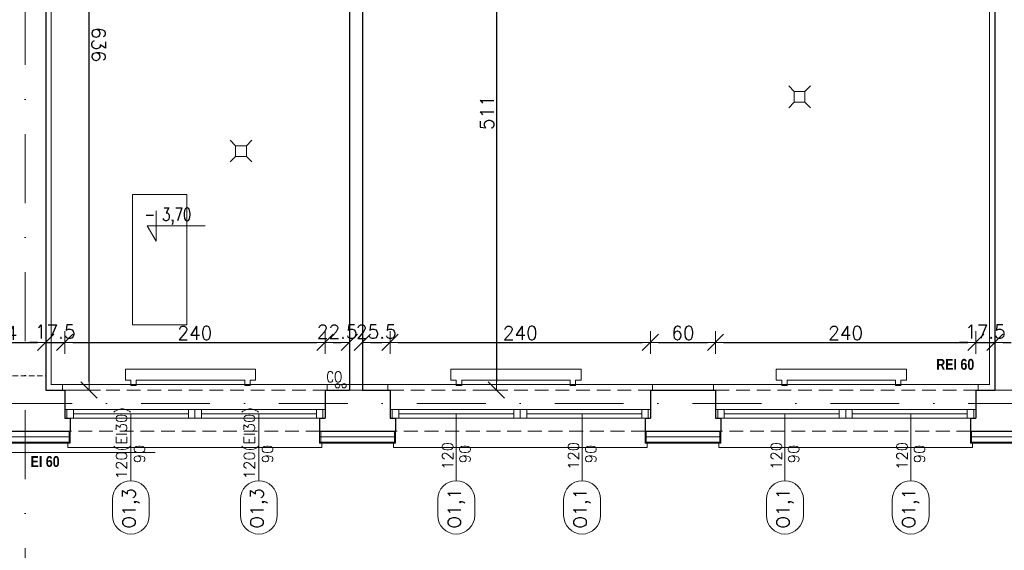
# Model space of a CAD drawing. Header units: millimetres. Extents: x 28291 to 177760, y -399809 to -170937.
# Tile 101 of 256: x 50180 to 51087, y -195735 to -195247. Entities that reach past the tile are written whole.
import ezdxf
from ezdxf.enums import TextEntityAlignment as Align

# ---------------------------------------------------------------- set-up
doc = ezdxf.new("R2010")
doc.units = ezdxf.units.MM
for name, pattern in [('2_3', [1, 0.5, -0.5]), ('CARKOVANA', [7.5, 5, -2.5]), ('DASHDOT', [25.4, 12.7, -6.35, 0, -6.35]), ('HIDDEN', [9.525, 6.35, -3.175])]:
    doc.linetypes.add(name, pattern=pattern)
doc.layers.get('0').update_dxf_attribs({"lineweight": 0})
for name, color, linetype, lineweight in [('! WYPOSAŻENIE', 252, 'Continuous', 5), ('!! 0_ Istn-sciany', 3, 'Continuous', 30), ('!! 0_ Istn-widok', 1, 'Continuous', 15), ('!! 0_ Opis', 8, 'Continuous', 13), ('!! 0_Istn-cienka', 4, 'Continuous', 9), ('!! 1  WYDZIELENIE PPOŻ', 252, 'Continuous', 0), ('!! wymiary osi', 250, 'Continuous', 9), ('0-osie-liniA', 14, 'DASHDOT', 5), ('Dimension (ISO)', 7, 'Continuous', 25)]:
    doc.layers.add(name, color=color, linetype=linetype, lineweight=lineweight)
for name, color, linetype, lineweight, true_color in [('!! 0_ Istn-okna - wymienione', 9, 'Continuous', 13, 0x808080), ('!! 0_Istn-armatura', 9, 'Continuous', 9, 0x808080), ('!! 0_Opis_okna - zrealizowane', 7, 'Continuous', 15, 0xb3b3b3), ('!! 1_tynk zewn nowy wykon.', 7, 'Continuous', 13, 0x949494), ('!! 1_Wyburzenia', 252, 'CARKOVANA', 13, 0x696969), ('!! 2_remont ocieplenie wykon', 7, 'Continuous', 13, 0x949494)]:
    doc.layers.add(name, color=color, linetype=linetype, lineweight=lineweight, true_color=true_color)
doc.layers.add('!! 0_Istn-grzejniki', color=7, linetype='Continuous', lineweight=0, plot=False)
doc.styles.add('ARCHETYP', font='romans.shx', dxfattribs={"height": 15})
doc.styles.add('Note Text (ISO)', font='tahoma.ttf')
doc.styles.add('SIMPLEX', font='simplex.shx', dxfattribs={"width": 0.77})
doc.styles.add('STYLE7', font='ARIALNB.TTF')
doc.styles.add('TXT', font='simplex.shx')
doc.linetypes.add('ZIGZAG', pattern='A,0.00254,-5.08,[131,ltypeshp.shx,S=5.08,R=0,X=-5.08,Y=0],-10.16,[131,ltypeshp.shx,S=5.08,R=180,X=5.08,Y=0],-5.08', length=20.32254)
doc.dimstyles.new('Default (ISO)', dxfattribs={"dimscale": 5, "dimtxt": 5, "dimasz": 5, "dimexe": 3.175, "dimexo": 0, "dimgap": 0.762, "dimtad": 1, "dimdec": 0, "dimrnd": 1e-08, "dimzin": 0, "dimtxsty": 'Note Text (ISO)', "dimcen": 0.09, "dimdle": 10, "dimclrd": 256, "dimclre": 256, "dimclrt": 256, "dimazin": 0, "dimtfac": 0.70104, "dimtmove": 0, "dimatfit": 3, "dimfxl": 1, "dimtolj": 1, "dimtzin": 0, "dimlwd": -1, "dimlwe": -1, "dimarcsym": 0})
doc.dimstyles.new('DIM50', dxfattribs={"dimscale": 5, "dimtxt": 2.5, "dimasz": 1.5, "dimexe": 0, "dimexo": 0, "dimgap": 0.5, "dimtad": 1, "dimdec": 4, "dimrnd": 0.5, "dimdsep": 46, "dimtxsty": 'TXT', "dimblk1": 'TICK1', "dimblk2": 'TICK1', "dimsah": 1, "dimcen": 0, "dimse1": 1, "dimse2": 1, "dimclrd": 1, "dimclre": 7, "dimclrt": 9, "dimadec": 0, "dimazin": 0, "dimtfac": 1, "dimtdec": 4, "dimtmove": 2, "dimatfit": 3, "dimldrblk": 'TICK1', "dimfxl": 1, "dimtolj": 1, "dimarcsym": 0})

# ---------------------------------------------------------------- blocks, each defined once
blk = doc.blocks.new('A$C19D82A3D')
for points in [[(-5, 10), (-10, 15)], [(5, 10), (10, 15)], [(-5, 0), (-10, -5)], [(5, 0), (10, -5)]]:
    blk.add_lwpolyline(points)
blk.add_lwpolyline([(-5, 10), (5, 10), (5, 0), (-5, 0)], close=True)
blk = doc.blocks.new('BLOK OSI')
at = {"layer": '0-osie-liniA', "ltscale": 5}
for points in [[(50184.71142, -193635.47368), (50184.71142, -195993.9543)], [(48639.33021, -195663.0883), (55424.2848, -195663.0883)]]:
    blk.add_lwpolyline(points, dxfattribs=at)
blk = doc.blocks.new('*D1405')
at = {"layer": 'DEFPOINTS', "color": 0, "transparency": 16777216}
for p in [(-689.8, 120.2), (510.2, 120.2), (510.2, 18.8)]:
    blk.add_point(p, dxfattribs=at)
at = {"layer": 'Dimension (ISO)', "transparency": 16777216}
for p, q in [((-689.8, 120.2), (-689.8, 2.9)), ((510.2, 120.2), (510.2, 2.9)), ((-664.8, 18.8), (485.2, 18.8))]:
    blk.add_line(p, q, dxfattribs=at)
for points in [[(-664.8, 22.9), (-664.8, 14.6), (-689.8, 18.8)], [(485.2, 22.9), (485.2, 14.6), (510.2, 18.8)]]:
    blk.add_solid(points, dxfattribs=at)
at = {"layer": 'Dimension (ISO)', "lineweight": 9, "transparency": 16777216, "insert": (-160.6, 48.6), "char_height": 25, "attachment_point": 1, "style": 'Note Text (ISO)'}
blk.add_mtext('\\A1;1200', dxfattribs=at)
blk = doc.blocks.new('1_ok-opis')
blk.add_line((0, 111.61), (0, 50))
for points in [[(-17, 128.61), (-17, 143.61)], [(17, 128.61), (17, 143.61)]]:
    blk.add_lwpolyline(points)
for centre, start, end in [((0, 143.61), 0, 180), ((0, 128.61), 180, 0)]:
    blk.add_arc(centre, 17, start, end)
at = {"style": 'ARCHETYP'}
for tag, height, rotation, p in [('NR', 12, 90, (0, 136.9)), ('NR', 12, 270, (0, 136.9)), ('SZEROKOŚĆ', 10, 90, (-8, 78.29)), ('WYSOKOŚĆ', 10, 270, (-8, 78.29)), ('WYSOKOŚĆ', 10, 90, (8, 78.29)), ('SZEROKOŚĆ', 10, 270, (8, 78.29))]:
    blk.add_attdef(tag, text='', height=height, rotation=rotation, dxfattribs=at).set_placement(p, align=Align.MIDDLE)
blk = doc.blocks.new('TICK1')
at = {"color": 0}
for p, q in [((0, -1.4), (0, 1.4)), ((0, 0), (-1, 0))]:
    blk.add_line(p, q, dxfattribs=at)
at = {"color": 2}
blk.add_line((-1, -1), (1, 1), dxfattribs=at)
blk = doc.blocks.new('*D2290')
at = {"layer": '!! wymiary osi', "color": 1, "lineweight": -2, "transparency": 16777216}
blk.add_line((48888.21, -195854.74), (51948.21, -195854.74), dxfattribs=at)
at = {"layer": 'DEFPOINTS', "color": 0, "transparency": 16777216}
for p in [(48880.71, -195636.59), (51955.71, -195636.59), (51955.71, -195854.74)]:
    blk.add_point(p, dxfattribs=at)
at = {"layer": '!! wymiary osi', "color": 1, "lineweight": -2, "transparency": 16777216, "xscale": 7.5, "yscale": 7.5, "zscale": 7.5, "rotation": 180}
blk.add_blockref('TICK1', (48880.71, -195854.74), dxfattribs=at)
at = {"layer": '!! wymiary osi', "color": 1, "lineweight": -2, "transparency": 16777216, "xscale": 7.5, "yscale": 7.5, "zscale": 7.5}
blk.add_blockref('TICK1', (51955.71, -195854.74), dxfattribs=at)
at = {"layer": '!! wymiary osi', "color": 9, "transparency": 16777216, "insert": (50418.21, -195845.99), "char_height": 12.5, "attachment_point": 5, "style": 'TXT'}
blk.add_mtext('\\A1;3075', dxfattribs=at)
blk = doc.blocks.new('*D2303')
at = {"layer": '!! wymiary osi', "color": 1, "lineweight": -2, "transparency": 16777216}
blk.add_line((50112.21, -195825.86), (50196.21, -195825.86), dxfattribs=at)
at = {"layer": 'DEFPOINTS', "color": 0, "transparency": 16777216}
for p in [(50104.71, -195574.59), (50203.71, -195574.59), (50203.71, -195825.86)]:
    blk.add_point(p, dxfattribs=at)
at = {"layer": '!! wymiary osi', "color": 1, "lineweight": -2, "transparency": 16777216, "xscale": 7.5, "yscale": 7.5, "zscale": 7.5, "rotation": 180}
blk.add_blockref('TICK1', (50104.71, -195825.86), dxfattribs=at)
at = {"layer": '!! wymiary osi', "color": 1, "lineweight": -2, "transparency": 16777216, "xscale": 7.5, "yscale": 7.5, "zscale": 7.5}
blk.add_blockref('TICK1', (50203.71, -195825.86), dxfattribs=at)
at = {"layer": '!! wymiary osi', "color": 9, "transparency": 16777216, "insert": (50154.21, -195817.11), "char_height": 12.5, "attachment_point": 5, "style": 'TXT'}
blk.add_mtext('\\A1;99', dxfattribs=at)
blk = doc.blocks.new('*D2304')
at = {"layer": '!! wymiary osi', "color": 1, "lineweight": -2, "transparency": 16777216}
blk.add_line((50211.21, -195825.86), (50476.21, -195825.86), dxfattribs=at)
at = {"layer": 'DEFPOINTS', "color": 0, "transparency": 16777216}
for p in [(50203.71, -195574.59), (50483.71, -195587.59), (50483.71, -195825.86)]:
    blk.add_point(p, dxfattribs=at)
at = {"layer": '!! wymiary osi', "color": 1, "lineweight": -2, "transparency": 16777216, "xscale": 7.5, "yscale": 7.5, "zscale": 7.5, "rotation": 180}
blk.add_blockref('TICK1', (50203.71, -195825.86), dxfattribs=at)
at = {"layer": '!! wymiary osi', "color": 1, "lineweight": -2, "transparency": 16777216, "xscale": 7.5, "yscale": 7.5, "zscale": 7.5}
blk.add_blockref('TICK1', (50483.71, -195825.86), dxfattribs=at)
at = {"layer": '!! wymiary osi', "color": 9, "transparency": 16777216, "insert": (50343.71, -195817.11), "char_height": 12.5, "attachment_point": 5, "style": 'TXT'}
blk.add_mtext('\\A1;280', dxfattribs=at)
blk = doc.blocks.new('*D2305')
at = {"layer": '!! wymiary osi', "color": 1, "lineweight": -2, "transparency": 16777216}
for p, q in [((50476.21, -195825.86), (50468.71, -195825.86)), ((50483.71, -195825.86), (50495.71, -195825.86)), ((50503.21, -195825.86), (50510.71, -195825.86))]:
    blk.add_line(p, q, dxfattribs=at)
at = {"layer": 'DEFPOINTS', "color": 0, "transparency": 16777216}
for p in [(50483.71, -195587.59), (50495.71, -195587.59), (50495.71, -195825.86)]:
    blk.add_point(p, dxfattribs=at)
at = {"layer": '!! wymiary osi', "color": 1, "lineweight": -2, "transparency": 16777216, "xscale": 7.5, "yscale": 7.5, "zscale": 7.5}
blk.add_blockref('TICK1', (50483.71, -195825.86), dxfattribs=at)
at = {"layer": '!! wymiary osi', "color": 1, "lineweight": -2, "transparency": 16777216, "xscale": 7.5, "yscale": 7.5, "zscale": 7.5, "rotation": 180}
blk.add_blockref('TICK1', (50495.71, -195825.86), dxfattribs=at)
at = {"layer": '!! wymiary osi', "color": 9, "transparency": 16777216, "insert": (50489.71, -195848.36), "char_height": 12.5, "attachment_point": 5, "style": 'TXT'}
blk.add_mtext('\\A1;12', dxfattribs=at)
blk = doc.blocks.new('*D2306')
at = {"layer": '!! wymiary osi', "color": 1, "lineweight": -2, "transparency": 16777216}
blk.add_line((50503.21, -195825.86), (51071.21, -195825.86), dxfattribs=at)
at = {"layer": 'DEFPOINTS', "color": 0, "transparency": 16777216}
for p in [(50495.71, -195587.59), (51078.71, -195587.59), (51078.71, -195825.86)]:
    blk.add_point(p, dxfattribs=at)
at = {"layer": '!! wymiary osi', "color": 1, "lineweight": -2, "transparency": 16777216, "xscale": 7.5, "yscale": 7.5, "zscale": 7.5, "rotation": 180}
blk.add_blockref('TICK1', (50495.71, -195825.86), dxfattribs=at)
at = {"layer": '!! wymiary osi', "color": 1, "lineweight": -2, "transparency": 16777216, "xscale": 7.5, "yscale": 7.5, "zscale": 7.5}
blk.add_blockref('TICK1', (51078.71, -195825.86), dxfattribs=at)
at = {"layer": '!! wymiary osi', "color": 9, "transparency": 16777216, "insert": (50787.21, -195817.11), "char_height": 12.5, "attachment_point": 5, "style": 'TXT'}
blk.add_mtext('\\A1;583', dxfattribs=at)
blk = doc.blocks.new('*D2307')
at = {"layer": '!! wymiary osi', "color": 1, "lineweight": -2, "transparency": 16777216}
blk.add_line((51086.21, -195825.86), (51096.21, -195825.86), dxfattribs=at)
at = {"layer": 'DEFPOINTS', "color": 0, "transparency": 16777216}
for p in [(51078.71, -195587.59), (51103.71, -195587.59), (51103.71, -195825.86)]:
    blk.add_point(p, dxfattribs=at)
at = {"layer": '!! wymiary osi', "color": 1, "lineweight": -2, "transparency": 16777216, "xscale": 7.5, "yscale": 7.5, "zscale": 7.5, "rotation": 180}
blk.add_blockref('TICK1', (51078.71, -195825.86), dxfattribs=at)
at = {"layer": '!! wymiary osi', "color": 1, "lineweight": -2, "transparency": 16777216, "xscale": 7.5, "yscale": 7.5, "zscale": 7.5}
blk.add_blockref('TICK1', (51103.71, -195825.86), dxfattribs=at)
at = {"layer": '!! wymiary osi', "color": 9, "transparency": 16777216, "insert": (51091.21, -195848.36), "char_height": 12.5, "attachment_point": 5, "style": 'TXT'}
blk.add_mtext('\\A1;25', dxfattribs=at)
blk = doc.blocks.new('*D2343')
at = {"layer": '!! wymiary osi', "color": 1, "lineweight": -2, "transparency": 16777216}
blk.add_line((50137.21, -195543.73), (50196.21, -195543.73), dxfattribs=at)
at = {"layer": 'DEFPOINTS', "color": 0, "transparency": 16777216}
for p in [(50203.71, -195543.73), (50129.71, -195574.59), (50203.71, -195587.59)]:
    blk.add_point(p, dxfattribs=at)
at = {"layer": '!! wymiary osi', "color": 1, "lineweight": -2, "transparency": 16777216, "xscale": 7.5, "yscale": 7.5, "zscale": 7.5, "rotation": 180}
blk.add_blockref('TICK1', (50129.71, -195543.73), dxfattribs=at)
at = {"layer": '!! wymiary osi', "color": 1, "lineweight": -2, "transparency": 16777216, "xscale": 7.5, "yscale": 7.5, "zscale": 7.5}
blk.add_blockref('TICK1', (50203.71, -195543.73), dxfattribs=at)
at = {"layer": '!! wymiary osi', "color": 9, "transparency": 16777216, "insert": (50166.71, -195534.98), "char_height": 12.5, "attachment_point": 5, "style": 'TXT'}
blk.add_mtext('\\A1;74', dxfattribs=at)
blk = doc.blocks.new('*D2344')
at = {"layer": '!! wymiary osi', "color": 1, "lineweight": -2, "transparency": 16777216}
for p, q in [((50196.21, -195543.73), (50188.71, -195543.73)), ((50203.71, -195543.73), (50221.22, -195543.73)), ((50228.72, -195543.73), (50236.22, -195543.73))]:
    blk.add_line(p, q, dxfattribs=at)
at = {"layer": 'DEFPOINTS', "color": 0, "transparency": 16777216}
for p in [(50221.22, -195543.73), (50203.71, -195587.59), (50221.22, -195587.59)]:
    blk.add_point(p, dxfattribs=at)
at = {"layer": '!! wymiary osi', "color": 1, "lineweight": -2, "transparency": 16777216, "xscale": 7.5, "yscale": 7.5, "zscale": 7.5}
blk.add_blockref('TICK1', (50203.71, -195543.73), dxfattribs=at)
at = {"layer": '!! wymiary osi', "color": 1, "lineweight": -2, "transparency": 16777216, "xscale": 7.5, "yscale": 7.5, "zscale": 7.5, "rotation": 180}
blk.add_blockref('TICK1', (50221.22, -195543.73), dxfattribs=at)
at = {"layer": '!! wymiary osi', "color": 9, "transparency": 16777216, "insert": (50212.46, -195533.73), "char_height": 12.5, "attachment_point": 5, "style": 'TXT'}
blk.add_mtext('\\A1;17.5', dxfattribs=at)
blk = doc.blocks.new('*D2345')
at = {"layer": '!! wymiary osi', "color": 1, "lineweight": -2, "transparency": 16777216}
blk.add_line((50228.72, -195543.73), (50453.72, -195543.73), dxfattribs=at)
at = {"layer": 'DEFPOINTS', "color": 0, "transparency": 16777216}
for p in [(50461.22, -195543.73), (50221.22, -195587.59), (50461.22, -195587.59)]:
    blk.add_point(p, dxfattribs=at)
at = {"layer": '!! wymiary osi', "color": 1, "lineweight": -2, "transparency": 16777216, "xscale": 7.5, "yscale": 7.5, "zscale": 7.5, "rotation": 180}
blk.add_blockref('TICK1', (50221.22, -195543.73), dxfattribs=at)
at = {"layer": '!! wymiary osi', "color": 1, "lineweight": -2, "transparency": 16777216, "xscale": 7.5, "yscale": 7.5, "zscale": 7.5}
blk.add_blockref('TICK1', (50461.22, -195543.73), dxfattribs=at)
at = {"layer": '!! wymiary osi', "color": 9, "transparency": 16777216, "insert": (50341.22, -195534.98), "char_height": 12.5, "attachment_point": 5, "style": 'TXT'}
blk.add_mtext('\\A1;240', dxfattribs=at)
blk = doc.blocks.new('*D2346')
at = {"layer": '!! wymiary osi', "color": 1, "lineweight": -2, "transparency": 16777216}
blk.add_line((50468.72, -195543.73), (50476.21, -195543.73), dxfattribs=at)
at = {"layer": 'DEFPOINTS', "color": 0, "transparency": 16777216}
for p in [(50483.71, -195543.73), (50461.22, -195587.59), (50483.71, -195587.59)]:
    blk.add_point(p, dxfattribs=at)
at = {"layer": '!! wymiary osi', "color": 1, "lineweight": -2, "transparency": 16777216, "xscale": 7.5, "yscale": 7.5, "zscale": 7.5, "rotation": 180}
blk.add_blockref('TICK1', (50461.22, -195543.73), dxfattribs=at)
at = {"layer": '!! wymiary osi', "color": 1, "lineweight": -2, "transparency": 16777216, "xscale": 7.5, "yscale": 7.5, "zscale": 7.5}
blk.add_blockref('TICK1', (50483.71, -195543.73), dxfattribs=at)
at = {"layer": '!! wymiary osi', "color": 9, "transparency": 16777216, "insert": (50472.46, -195533.73), "char_height": 12.5, "attachment_point": 5, "style": 'TXT'}
blk.add_mtext('\\A1;22.5', dxfattribs=at)
blk = doc.blocks.new('*D2347')
at = {"layer": '!! wymiary osi', "color": 1, "lineweight": -2, "transparency": 16777216}
blk.add_line((50503.21, -195543.73), (50513.72, -195543.73), dxfattribs=at)
at = {"layer": 'DEFPOINTS', "color": 0, "transparency": 16777216}
for p in [(50521.22, -195543.73), (50495.71, -195587.59), (50521.22, -195587.59)]:
    blk.add_point(p, dxfattribs=at)
at = {"layer": '!! wymiary osi', "color": 1, "lineweight": -2, "transparency": 16777216, "xscale": 7.5, "yscale": 7.5, "zscale": 7.5, "rotation": 180}
blk.add_blockref('TICK1', (50495.71, -195543.73), dxfattribs=at)
at = {"layer": '!! wymiary osi', "color": 1, "lineweight": -2, "transparency": 16777216, "xscale": 7.5, "yscale": 7.5, "zscale": 7.5}
blk.add_blockref('TICK1', (50521.22, -195543.73), dxfattribs=at)
at = {"layer": '!! wymiary osi', "color": 9, "transparency": 16777216, "insert": (50508.46, -195533.73), "char_height": 12.5, "attachment_point": 5, "style": 'TXT'}
blk.add_mtext('\\A1;25.5', dxfattribs=at)
blk = doc.blocks.new('*D2348')
at = {"layer": '!! wymiary osi', "color": 1, "lineweight": -2, "transparency": 16777216}
blk.add_line((50528.72, -195543.73), (50753.72, -195543.73), dxfattribs=at)
at = {"layer": 'DEFPOINTS', "color": 0, "transparency": 16777216}
for p in [(50761.22, -195543.73), (50521.22, -195587.59), (50761.22, -195587.59)]:
    blk.add_point(p, dxfattribs=at)
at = {"layer": '!! wymiary osi', "color": 1, "lineweight": -2, "transparency": 16777216, "xscale": 7.5, "yscale": 7.5, "zscale": 7.5, "rotation": 180}
blk.add_blockref('TICK1', (50521.22, -195543.73), dxfattribs=at)
at = {"layer": '!! wymiary osi', "color": 1, "lineweight": -2, "transparency": 16777216, "xscale": 7.5, "yscale": 7.5, "zscale": 7.5}
blk.add_blockref('TICK1', (50761.22, -195543.73), dxfattribs=at)
at = {"layer": '!! wymiary osi', "color": 9, "transparency": 16777216, "insert": (50641.22, -195534.98), "char_height": 12.5, "attachment_point": 5, "style": 'TXT'}
blk.add_mtext('\\A1;240', dxfattribs=at)
blk = doc.blocks.new('*D2349')
at = {"layer": '!! wymiary osi', "color": 1, "lineweight": -2, "transparency": 16777216}
blk.add_line((50768.72, -195543.73), (50813.72, -195543.73), dxfattribs=at)
at = {"layer": 'DEFPOINTS', "color": 0, "transparency": 16777216}
for p in [(50821.22, -195543.73), (50761.22, -195587.59), (50821.22, -195587.59)]:
    blk.add_point(p, dxfattribs=at)
at = {"layer": '!! wymiary osi', "color": 1, "lineweight": -2, "transparency": 16777216, "xscale": 7.5, "yscale": 7.5, "zscale": 7.5, "rotation": 180}
blk.add_blockref('TICK1', (50761.22, -195543.73), dxfattribs=at)
at = {"layer": '!! wymiary osi', "color": 1, "lineweight": -2, "transparency": 16777216, "xscale": 7.5, "yscale": 7.5, "zscale": 7.5}
blk.add_blockref('TICK1', (50821.22, -195543.73), dxfattribs=at)
at = {"layer": '!! wymiary osi', "color": 9, "transparency": 16777216, "insert": (50791.22, -195534.98), "char_height": 12.5, "attachment_point": 5, "style": 'TXT'}
blk.add_mtext('\\A1;60', dxfattribs=at)
blk = doc.blocks.new('*D2350')
at = {"layer": '!! wymiary osi', "color": 1, "lineweight": -2, "transparency": 16777216}
blk.add_line((50828.72, -195543.73), (51053.72, -195543.73), dxfattribs=at)
at = {"layer": 'DEFPOINTS', "color": 0, "transparency": 16777216}
for p in [(51061.22, -195543.73), (50821.22, -195587.59), (51061.22, -195587.59)]:
    blk.add_point(p, dxfattribs=at)
at = {"layer": '!! wymiary osi', "color": 1, "lineweight": -2, "transparency": 16777216, "xscale": 7.5, "yscale": 7.5, "zscale": 7.5, "rotation": 180}
blk.add_blockref('TICK1', (50821.22, -195543.73), dxfattribs=at)
at = {"layer": '!! wymiary osi', "color": 1, "lineweight": -2, "transparency": 16777216, "xscale": 7.5, "yscale": 7.5, "zscale": 7.5}
blk.add_blockref('TICK1', (51061.22, -195543.73), dxfattribs=at)
at = {"layer": '!! wymiary osi', "color": 9, "transparency": 16777216, "insert": (50941.22, -195534.98), "char_height": 12.5, "attachment_point": 5, "style": 'TXT'}
blk.add_mtext('\\A1;240', dxfattribs=at)
blk = doc.blocks.new('*D2351')
at = {"layer": '!! wymiary osi', "color": 1, "lineweight": -2, "transparency": 16777216}
for p, q in [((51053.72, -195543.73), (51046.22, -195543.73)), ((51061.22, -195543.73), (51078.71, -195543.73)), ((51086.21, -195543.73), (51093.71, -195543.73))]:
    blk.add_line(p, q, dxfattribs=at)
at = {"layer": 'DEFPOINTS', "color": 0, "transparency": 16777216}
for p in [(51078.71, -195543.73), (51061.22, -195587.59), (51078.71, -195587.59)]:
    blk.add_point(p, dxfattribs=at)
at = {"layer": '!! wymiary osi', "color": 1, "lineweight": -2, "transparency": 16777216, "xscale": 7.5, "yscale": 7.5, "zscale": 7.5}
blk.add_blockref('TICK1', (51061.22, -195543.73), dxfattribs=at)
at = {"layer": '!! wymiary osi', "color": 1, "lineweight": -2, "transparency": 16777216, "xscale": 7.5, "yscale": 7.5, "zscale": 7.5, "rotation": 180}
blk.add_blockref('TICK1', (51078.71, -195543.73), dxfattribs=at)
at = {"layer": '!! wymiary osi', "color": 9, "transparency": 16777216, "insert": (51069.96, -195533.73), "char_height": 12.5, "attachment_point": 5, "style": 'TXT'}
blk.add_mtext('\\A1;17.5', dxfattribs=at)
blk = doc.blocks.new('*D2363')
at = {"layer": '!! wymiary osi', "color": 1, "lineweight": -2, "transparency": 16777216}
blk.add_line((50619.2, -195084.09), (50619.2, -195580.09), dxfattribs=at)
at = {"layer": 'DEFPOINTS', "color": 0, "transparency": 16777216}
for p in [(50495.71, -195076.59), (50495.71, -195587.59), (50619.2, -195587.59)]:
    blk.add_point(p, dxfattribs=at)
at = {"layer": '!! wymiary osi', "color": 1, "lineweight": -2, "transparency": 16777216, "xscale": 7.5, "yscale": 7.5, "zscale": 7.5}
for p, rotation in [((50619.2, -195076.59), 90), ((50619.2, -195587.59), 270)]:
    blk.add_blockref('TICK1', p, dxfattribs=dict(at, rotation=rotation))
at = {"layer": '!! wymiary osi', "color": 9, "transparency": 16777216, "insert": (50610.45, -195332.09), "char_height": 12.5, "attachment_point": 5, "rotation": 90, "style": 'TXT'}
blk.add_mtext('\\A1;511', dxfattribs=at)
blk = doc.blocks.new('*D4097')
at = {"layer": '!! wymiary osi', "color": 1, "lineweight": -2, "transparency": 16777216}
blk.add_line((50243.72, -195580.09), (50243.72, -194959.09), dxfattribs=at)
at = {"layer": 'DEFPOINTS', "color": 0, "transparency": 16777216}
for p in [(50203.71, -194951.59), (50243.72, -194951.59), (50203.71, -195587.59)]:
    blk.add_point(p, dxfattribs=at)
at = {"layer": '!! wymiary osi', "color": 1, "lineweight": -2, "transparency": 16777216, "xscale": 7.5, "yscale": 7.5, "zscale": 7.5}
for p, rotation in [((50243.72, -194951.59), 90), ((50243.72, -195587.59), 270)]:
    blk.add_blockref('TICK1', p, dxfattribs=dict(at, rotation=rotation))
at = {"layer": '!! wymiary osi', "color": 9, "transparency": 16777216, "insert": (50252.47, -195269.59), "char_height": 12.5, "attachment_point": 5, "rotation": 270, "style": 'TXT'}
blk.add_mtext('\\A1;636', dxfattribs=at)
blk = doc.blocks.new('A$C11ef928a')
at = {"layer": 'Dimension (ISO)', "lineweight": 9}
dim = blk.add_linear_dim(base=(510.2, 18.8), p1=(-689.8, 120.2), p2=(510.2, 120.2), angle=180, dimstyle='Default (ISO)', override={"dimdec": 0, "dimlfac": 1, "dimtp": 0, "dimtm": 0, "dimtdec": 2, "dimtofl": 0, "dimatfit": 1}, dxfattribs=at)
dim.commit()
dim.dimension.update_dxf_attribs({"geometry": '*D1405', "text_midpoint": (-125.7, 18.8), "dimtype": 128})

msp = doc.modelspace()

# ---------------------------------------------------------------- linework, layer by layer
at = {"layer": '!! 0_ Istn-okna - wymienione'}
for points in [[(50221.21802, -195605.5883), (50461.21802, -195605.5883)], [(50229.21802, -195609.5883), (50335.21802, -195609.5883)], [(50347.21802, -195609.5883), (50453.21802, -195609.5883)], [(50521.21802, -195605.5883), (50761.21802, -195605.5883)], [(50529.21802, -195609.5883), (50635.21802, -195609.5883)], [(50647.21802, -195609.5883), (50753.21802, -195609.5883)], [(50821.21802, -195605.5883), (51061.21802, -195605.5883)], [(50829.21802, -195609.5883), (50935.21802, -195609.5883)], [(50947.21802, -195609.5883), (51053.21802, -195609.5883)], [(50221.21802, -195613.5883), (50461.21802, -195613.5883)], [(50521.21802, -195613.5883), (50761.21802, -195613.5883)], [(50821.21802, -195613.5883), (51061.21802, -195613.5883)]]:
    msp.add_lwpolyline(points, dxfattribs=at)
for points in [[(50223.21802, -195613.5883), (50229.21802, -195613.5883), (50229.21802, -195605.5883), (50223.21802, -195605.5883)], [(50335.21802, -195613.5883), (50341.21802, -195613.5883), (50341.21802, -195605.5883), (50335.21802, -195605.5883)], [(50341.21802, -195613.5883), (50347.21802, -195613.5883), (50347.21802, -195605.5883), (50341.21802, -195605.5883)], [(50453.21802, -195613.5883), (50459.21802, -195613.5883), (50459.21802, -195605.5883), (50453.21802, -195605.5883)], [(50523.21802, -195613.5883), (50529.21802, -195613.5883), (50529.21802, -195605.5883), (50523.21802, -195605.5883)], [(50635.21802, -195613.5883), (50641.21802, -195613.5883), (50641.21802, -195605.5883), (50635.21802, -195605.5883)], [(50641.21802, -195613.5883), (50647.21802, -195613.5883), (50647.21802, -195605.5883), (50641.21802, -195605.5883)], [(50753.21802, -195613.5883), (50759.21802, -195613.5883), (50759.21802, -195605.5883), (50753.21802, -195605.5883)], [(50823.21802, -195613.5883), (50829.21802, -195613.5883), (50829.21802, -195605.5883), (50823.21802, -195605.5883)], [(50935.21802, -195613.5883), (50941.21802, -195613.5883), (50941.21802, -195605.5883), (50935.21802, -195605.5883)], [(50941.21802, -195613.5883), (50947.21802, -195613.5883), (50947.21802, -195605.5883), (50941.21802, -195605.5883)], [(51053.21802, -195613.5883), (51059.21802, -195613.5883), (51059.21802, -195605.5883), (51053.21802, -195605.5883)]]:
    msp.add_lwpolyline(points, close=True, dxfattribs=at)
at = {"layer": '!! 0_ Istn-sciany'}
for points in [[(50203.71142, -194951.5883), (50203.71142, -195587.5883)], [(51078.71142, -194951.5883), (51078.71142, -195587.5883)], [(50483.71142, -195076.5883), (50483.71142, -195587.5883)], [(50495.71142, -195076.5883), (50495.71142, -195587.5883)], [(50203.71142, -195587.5883), (50221.21802, -195587.5883)], [(50221.21802, -195587.5883), (50221.21802, -195613.5883)], [(50461.21802, -195587.5883), (50483.71142, -195587.5883)], [(50461.21802, -195587.5883), (50461.21802, -195613.5883)], [(50495.71142, -195587.5883), (50521.21802, -195587.5883)], [(50521.21802, -195587.5883), (50521.21802, -195613.5883)], [(50761.21802, -195587.5883), (50821.21802, -195587.5883)], [(50761.21802, -195587.5883), (50761.21802, -195613.5883)], [(50821.21802, -195587.5883), (50821.21802, -195613.5883)], [(51061.21802, -195587.5883), (51078.71142, -195587.5883)], [(51061.21802, -195587.5883), (51061.21802, -195613.5883)], [(50221.21802, -195613.5883), (50226.21802, -195613.5883)], [(50226.21802, -195613.5883), (50226.21802, -195625.5883)], [(50456.21802, -195613.5883), (50461.21802, -195613.5883)], [(50456.21802, -195613.5883), (50456.21802, -195625.5883)], [(50521.21802, -195613.5883), (50526.21802, -195613.5883)], [(50526.21802, -195613.5883), (50526.21802, -195625.5883)], [(50756.21802, -195613.5883), (50761.21802, -195613.5883)], [(50756.21802, -195613.5883), (50756.21802, -195625.5883)], [(50821.21802, -195613.5883), (50826.21802, -195613.5883)], [(50826.21802, -195613.5883), (50826.21802, -195625.5883)], [(51056.21802, -195613.5883), (51061.21802, -195613.5883)], [(51056.21802, -195613.5883), (51056.21802, -195625.5883)], [(50165.71142, -195625.5883), (50226.21802, -195625.5883)], [(50456.21802, -195625.5883), (50526.21802, -195625.5883)], [(50756.21802, -195625.5883), (50826.21802, -195625.5883)], [(51056.21802, -195625.5883), (51126.21802, -195625.5883)]]:
    msp.add_lwpolyline(points, dxfattribs=at)
at = {"layer": '!! 0_ Istn-widok'}
for points in [[(50219.21802, -195582.5883), (50463.21802, -195582.5883)], [(50219.21802, -195587.5883), (50219.21802, -195582.5883)], [(50463.21802, -195587.5883), (50463.21802, -195582.5883)], [(50519.21802, -195582.5883), (50763.21802, -195582.5883)], [(50519.21802, -195587.5883), (50519.21802, -195582.5883)], [(50763.21802, -195587.5883), (50763.21802, -195582.5883)], [(50819.21802, -195582.5883), (51063.21802, -195582.5883)], [(50819.21802, -195587.5883), (50819.21802, -195582.5883)], [(51063.21802, -195587.5883), (51063.21802, -195582.5883)], [(50483.71142, -195587.5883), (50495.71142, -195587.5883)], [(51103.71142, -195587.5883), (51078.71142, -195587.5883)], [(50224.21802, -195635.5883), (50224.21802, -195640.5883)], [(50458.21802, -195635.5883), (50458.21802, -195640.5883)], [(50524.21802, -195635.5883), (50524.21802, -195640.5883)], [(50758.21802, -195635.5883), (50758.21802, -195640.5883)], [(50824.21802, -195635.5883), (50824.21802, -195640.5883)], [(51058.21802, -195635.5883), (51058.21802, -195640.5883)], [(50458.21802, -195640.5883), (50224.21802, -195640.5883)], [(50758.21802, -195640.5883), (50524.21802, -195640.5883)], [(51058.21802, -195640.5883), (50824.21802, -195640.5883)]]:
    msp.add_lwpolyline(points, dxfattribs=at)
at = {"layer": '!! 0_ Opis'}
for points in [[(50305.41122, -195422.42112), (50305.41122, -195450.42289)], [(50305.41122, -195450.42289), (50297.32781, -195436.42201)], [(50297.32781, -195436.42201), (50350.76201, -195436.42201)]]:
    msp.add_lwpolyline(points, dxfattribs=at)
at = {"layer": '!! 0_Istn-armatura'}
msp.add_lwpolyline([(50283.71142, -195527.5883), (50333.71142, -195527.5883), (50333.71142, -195407.5883), (50283.71142, -195407.5883)], close=True, dxfattribs=at)
for centre in [(50472.71142, -195583.5883), (50478.71142, -195583.5883)]:
    msp.add_circle(centre, 2, dxfattribs=at)
at = {"layer": '!! 0_Istn-cienka', "linetype": 'HIDDEN', "ltscale": 2}
for points in [[(50221.21802, -195587.5883), (50461.21802, -195587.5883)], [(50521.21802, -195587.5883), (50761.21802, -195587.5883)], [(50821.21802, -195587.5883), (51061.21802, -195587.5883)], [(50456.21802, -195625.5883), (50226.21802, -195625.5883)], [(50756.21802, -195625.5883), (50526.21802, -195625.5883)], [(51056.21802, -195625.5883), (50826.21802, -195625.5883)]]:
    msp.add_lwpolyline(points, dxfattribs=at)
at = {"layer": '!! 0_Istn-grzejniki'}
for points in [[(50282.21802, -195583.42942), (50282.21802, -195578.42942), (50277.21802, -195578.42942), (50277.21802, -195568.42942), (50397.21802, -195568.42942), (50397.21802, -195578.42942), (50392.21802, -195578.42942), (50392.21802, -195583.42942), (50387.21802, -195583.42942), (50387.21802, -195578.42942), (50287.21802, -195578.42942), (50287.21802, -195583.42942)], [(50582.21802, -195583.42942), (50582.21802, -195578.42942), (50577.21802, -195578.42942), (50577.21802, -195568.42942), (50697.21802, -195568.42942), (50697.21802, -195578.42942), (50692.21802, -195578.42942), (50692.21802, -195583.42942), (50687.21802, -195583.42942), (50687.21802, -195578.42942), (50587.21802, -195578.42942), (50587.21802, -195583.42942)], [(50882.21802, -195583.42942), (50882.21802, -195578.42942), (50877.21802, -195578.42942), (50877.21802, -195568.42942), (50997.21802, -195568.42942), (50997.21802, -195578.42942), (50992.21802, -195578.42942), (50992.21802, -195583.42942), (50987.21802, -195583.42942), (50987.21802, -195578.42942), (50887.21802, -195578.42942), (50887.21802, -195583.42942)]]:
    msp.add_lwpolyline(points, close=True, dxfattribs=at)
at = {"layer": '!! 1  WYDZIELENIE PPOŻ', "color": 20, "linetype": '2_3', "ltscale": 10, "true_color": 0xf65c09, "const_width": 1}
msp.add_lwpolyline([(50208.71142, -195582.5883), (51073.71142, -195582.5883), (51073.71142, -194956.5883), (50208.71142, -194956.5883)], close=True, dxfattribs=at)
msp.add_lwpolyline([(50104.71142, -195645.17639), (50304.71142, -195645.17639)], dxfattribs=at)
at = {"layer": '!! 1_tynk zewn nowy wykon.'}
for points in [[(50225.21802, -195625.5883), (50225.21802, -195636.5883)], [(50226.21802, -195625.5883), (50226.21802, -195636.5883)], [(50456.21802, -195625.5883), (50456.21802, -195636.5883)], [(50457.21802, -195625.5883), (50457.21802, -195636.5883)], [(50525.21802, -195625.5883), (50525.21802, -195636.5883)], [(50526.21802, -195625.5883), (50526.21802, -195636.5883)], [(50756.21802, -195625.5883), (50756.21802, -195636.5883)], [(50757.21802, -195625.5883), (50757.21802, -195636.5883)], [(50825.21802, -195625.5883), (50825.21802, -195636.5883)], [(50826.21802, -195625.5883), (50826.21802, -195636.5883)], [(51056.21802, -195625.5883), (51056.21802, -195636.5883)], [(51057.21802, -195625.5883), (51057.21802, -195636.5883)], [(50226.21802, -195635.5883), (50080.71142, -195635.5883)], [(50226.21802, -195636.5883), (50080.71142, -195636.5883)], [(50526.21802, -195635.5883), (50456.21802, -195635.5883)], [(50526.21802, -195636.5883), (50456.21802, -195636.5883)], [(50826.21802, -195635.5883), (50756.21802, -195635.5883)], [(50826.21802, -195636.5883), (50756.21802, -195636.5883)], [(51126.21802, -195635.5883), (51056.21802, -195635.5883)], [(51126.21802, -195636.5883), (51056.21802, -195636.5883)]]:
    msp.add_lwpolyline(points, dxfattribs=at)
at = {"layer": '!! 1_Wyburzenia'}
msp.add_lwpolyline([(50165.71142, -195574.5883), (50203.71142, -195574.5883)], dxfattribs=at)
at = {"layer": '!! 2_remont ocieplenie wykon', "linetype": 'ZIGZAG', "ltscale": 0.75}
for points in [[(50226.21802, -195630.5883), (50080.71142, -195630.5883)], [(50526.21802, -195630.5883), (50456.21802, -195630.5883)], [(50826.21802, -195630.5883), (50756.21802, -195630.5883)], [(51126.21802, -195630.5883), (51056.21802, -195630.5883)]]:
    msp.add_lwpolyline(points, dxfattribs=at)

# ---------------------------------------------------------------- block references
at = {"layer": '!! 0_ Istn-sciany'}
msp.add_blockref('BLOK OSI', (0, 63), dxfattribs=at)
at = {"layer": '!! 0_Istn-armatura', "xscale": -1, "rotation": 270}
for p in [(50893.71142, -195317.5883), (50378.71142, -195367.5883)]:
    msp.add_blockref('A$C19D82A3D', p, dxfattribs=at)
at = {"layer": '!! 0_Opis_okna - zrealizowane'}
ref = msp.add_blockref('1_ok-opis', (50282.21802, -195559.5883), dxfattribs=dict(at, rotation=180))
ref.add_attrib('SZEROKOŚĆ', '120(EI30)', dxfattribs={"layer": '0', "height": 10, "rotation": 90, "style": 'ARCHETYP'}).set_placement((50274.21802, -195636.52526), align=Align.MIDDLE)
ref.add_attrib('WYSOKOŚĆ', '90', dxfattribs={"layer": '0', "height": 10, "rotation": 90, "style": 'ARCHETYP'}).set_placement((50290.21802, -195646.53526), align=Align.MIDDLE)
ref.add_attrib('NR', 'O1,3', dxfattribs={"layer": '0', "height": 12, "rotation": 90, "style": 'ARCHETYP'}).set_placement((50282.21802, -195696.48975), align=Align.MIDDLE)
ref = msp.add_blockref('1_ok-opis', (50400.21802, -195559.5883), dxfattribs=dict(at, rotation=180))
ref.add_attrib('SZEROKOŚĆ', '120(EI30)', dxfattribs={"layer": '0', "height": 10, "rotation": 90, "style": 'ARCHETYP'}).set_placement((50392.21802, -195636.52526), align=Align.MIDDLE)
ref.add_attrib('WYSOKOŚĆ', '90', dxfattribs={"layer": '0', "height": 10, "rotation": 90, "style": 'ARCHETYP'}).set_placement((50408.21802, -195646.53526), align=Align.MIDDLE)
ref.add_attrib('NR', 'O1,3', dxfattribs={"layer": '0', "height": 12, "rotation": 90, "style": 'ARCHETYP'}).set_placement((50400.21802, -195696.48975), align=Align.MIDDLE)
ref = msp.add_blockref('1_ok-opis', (50582.21802, -195559.5883), dxfattribs=dict(at, rotation=180))
ref.add_attrib('SZEROKOŚĆ', '120', dxfattribs={"layer": '0', "height": 10, "rotation": 90, "style": 'ARCHETYP'}).set_placement((50574.21802, -195648.30871), align=Align.MIDDLE)
ref.add_attrib('WYSOKOŚĆ', '90', dxfattribs={"layer": '0', "height": 10, "rotation": 90, "style": 'ARCHETYP'}).set_placement((50590.21802, -195646.53526), align=Align.MIDDLE)
ref.add_attrib('NR', 'O1,1', dxfattribs={"layer": '0', "height": 12, "rotation": 90, "style": 'ARCHETYP'}).set_placement((50582.21802, -195696.48975), align=Align.MIDDLE)
ref = msp.add_blockref('1_ok-opis', (50698.21802, -195559.5883), dxfattribs=dict(at, rotation=180))
ref.add_attrib('SZEROKOŚĆ', '120', dxfattribs={"layer": '0', "height": 10, "rotation": 90, "style": 'ARCHETYP'}).set_placement((50690.21802, -195648.30871), align=Align.MIDDLE)
ref.add_attrib('WYSOKOŚĆ', '90', dxfattribs={"layer": '0', "height": 10, "rotation": 90, "style": 'ARCHETYP'}).set_placement((50706.21802, -195646.53526), align=Align.MIDDLE)
ref.add_attrib('NR', 'O1,1', dxfattribs={"layer": '0', "height": 12, "rotation": 90, "style": 'ARCHETYP'}).set_placement((50698.21802, -195696.48975), align=Align.MIDDLE)
ref = msp.add_blockref('1_ok-opis', (50885.21802, -195559.5883), dxfattribs=dict(at, rotation=180))
ref.add_attrib('SZEROKOŚĆ', '120', dxfattribs={"layer": '0', "height": 10, "rotation": 90, "style": 'ARCHETYP'}).set_placement((50877.21802, -195648.30871), align=Align.MIDDLE)
ref.add_attrib('WYSOKOŚĆ', '90', dxfattribs={"layer": '0', "height": 10, "rotation": 90, "style": 'ARCHETYP'}).set_placement((50893.21802, -195646.53526), align=Align.MIDDLE)
ref.add_attrib('NR', 'O1,1', dxfattribs={"layer": '0', "height": 12, "rotation": 90, "style": 'ARCHETYP'}).set_placement((50885.21802, -195696.48975), align=Align.MIDDLE)
ref = msp.add_blockref('1_ok-opis', (51001.21802, -195559.5883), dxfattribs=dict(at, rotation=180))
ref.add_attrib('SZEROKOŚĆ', '120', dxfattribs={"layer": '0', "height": 10, "rotation": 90, "style": 'ARCHETYP'}).set_placement((50993.21802, -195648.30871), align=Align.MIDDLE)
ref.add_attrib('WYSOKOŚĆ', '90', dxfattribs={"layer": '0', "height": 10, "rotation": 90, "style": 'ARCHETYP'}).set_placement((51009.21802, -195646.53526), align=Align.MIDDLE)
ref.add_attrib('NR', 'O1,1', dxfattribs={"layer": '0', "height": 12, "rotation": 90, "style": 'ARCHETYP'}).set_placement((51001.21802, -195696.48975), align=Align.MIDDLE)
at = {"xscale": -0.1, "yscale": 0.1, "zscale": 0.1, "rotation": 90}
msp.add_blockref('A$C11ef928a', (82225.12684, -195364.3052), dxfattribs=at)

# ---------------------------------------------------------------- texts
at = {"layer": '! WYPOSAŻENIE', "color": 20, "true_color": 0xf65c09, "char_height": 10, "attachment_point": 1, "style": 'STYLE7'}
for s, insert in [('REI 60', (51024.72102, -195558.94868)), ('EI 60', (50189.76596, -195648.43656))]:
    msp.add_mtext_dynamic_manual_height_columns(s, width=58.1261145, gutter_width=75, heights=[0], dxfattribs=dict(at, insert=insert))
at = {"layer": '!! 0_ Opis', "style": 'SIMPLEX', "width": 0.75}
msp.add_text('- 3,70', height=12, dxfattribs=at).set_placement((50294.72377, -195431.84389))
at = {"layer": '!! 0_Istn-armatura', "style": 'ARCHETYP', "width": 0.8}
msp.add_text('CO', height=10, rotation=0.00000004, dxfattribs=at).set_placement((50462.36084, -195580.4063))

# ---------------------------------------------------------------- dimensions: what is measured, and where the dimension line sits
at = {"layer": '!! wymiary osi'}
for base, p1, p2, angle, picture, middle in [((50243.71583, -194951.5883), (50203.71142, -195587.5883), (50203.71142, -194951.5883), 270, '*D4097', (50252.46583, -195269.5883)), ((50619.19577, -195587.5883), (50495.71142, -195076.5883), (50495.71142, -195587.5883), 90, '*D2363', (50610.44577, -195332.0883))]:
    dim = msp.add_linear_dim(base=base, p1=p1, p2=p2, angle=angle, dimstyle='DIM50', dxfattribs=at)
    dim.commit()
    dim.dimension.update_dxf_attribs({"geometry": picture, "text_midpoint": middle})
for base, p1, p2, picture, middle in [((50203.71142, -195543.72628), (50129.71142, -195574.5883), (50203.71142, -195587.5883), '*D2343', (50166.71142, -195534.97628)), ((50221.21802, -195543.72628), (50203.71142, -195587.5883), (50221.21802, -195587.5883), '*D2344', (50212.46472, -195533.72628)), ((50461.21802, -195543.72628), (50221.21802, -195587.5883), (50461.21802, -195587.5883), '*D2345', (50341.21802, -195534.97628)), ((50483.71142, -195543.72628), (50461.21802, -195587.5883), (50483.71142, -195587.5883), '*D2346', (50472.46472, -195533.72628)), ((50521.21802, -195543.72628), (50495.71142, -195587.5883), (50521.21802, -195587.5883), '*D2347', (50508.46472, -195533.72628)), ((50761.21802, -195543.72628), (50521.21802, -195587.5883), (50761.21802, -195587.5883), '*D2348', (50641.21802, -195534.97628)), ((50821.21802, -195543.72628), (50761.21802, -195587.5883), (50821.21802, -195587.5883), '*D2349', (50791.21802, -195534.97628)), ((51061.21802, -195543.72628), (50821.21802, -195587.5883), (51061.21802, -195587.5883), '*D2350', (50941.21802, -195534.97628)), ((51078.71142, -195543.72628), (51061.21802, -195587.5883), (51078.71142, -195587.5883), '*D2351', (51069.96472, -195533.72628)), ((50203.71142, -195825.85653), (50104.71142, -195574.5883), (50203.71142, -195574.5883), '*D2303', (50154.21142, -195817.10653)), ((50483.71142, -195825.85653), (50203.71142, -195574.5883), (50483.71142, -195587.5883), '*D2304', (50343.71142, -195817.10653)), ((50495.71142, -195825.85653), (50483.71142, -195587.5883), (50495.71142, -195587.5883), '*D2305', (50489.71142, -195848.35653)), ((51078.71142, -195825.85653), (50495.71142, -195587.5883), (51078.71142, -195587.5883), '*D2306', (50787.21142, -195817.10653)), ((51103.71142, -195825.85653), (51078.71142, -195587.5883), (51103.71142, -195587.5883), '*D2307', (51091.21142, -195848.35653)), ((51955.71142, -195854.73717), (48880.71142, -195636.5883), (51955.71142, -195636.5883), '*D2290', (50418.21142, -195845.98717))]:
    dim = msp.add_linear_dim(base=base, p1=p1, p2=p2, dimstyle='DIM50', dxfattribs=at)
    dim.commit()
    dim.dimension.update_dxf_attribs({"geometry": picture, "text_midpoint": middle})

doc.saveas('drawing.dxf')
